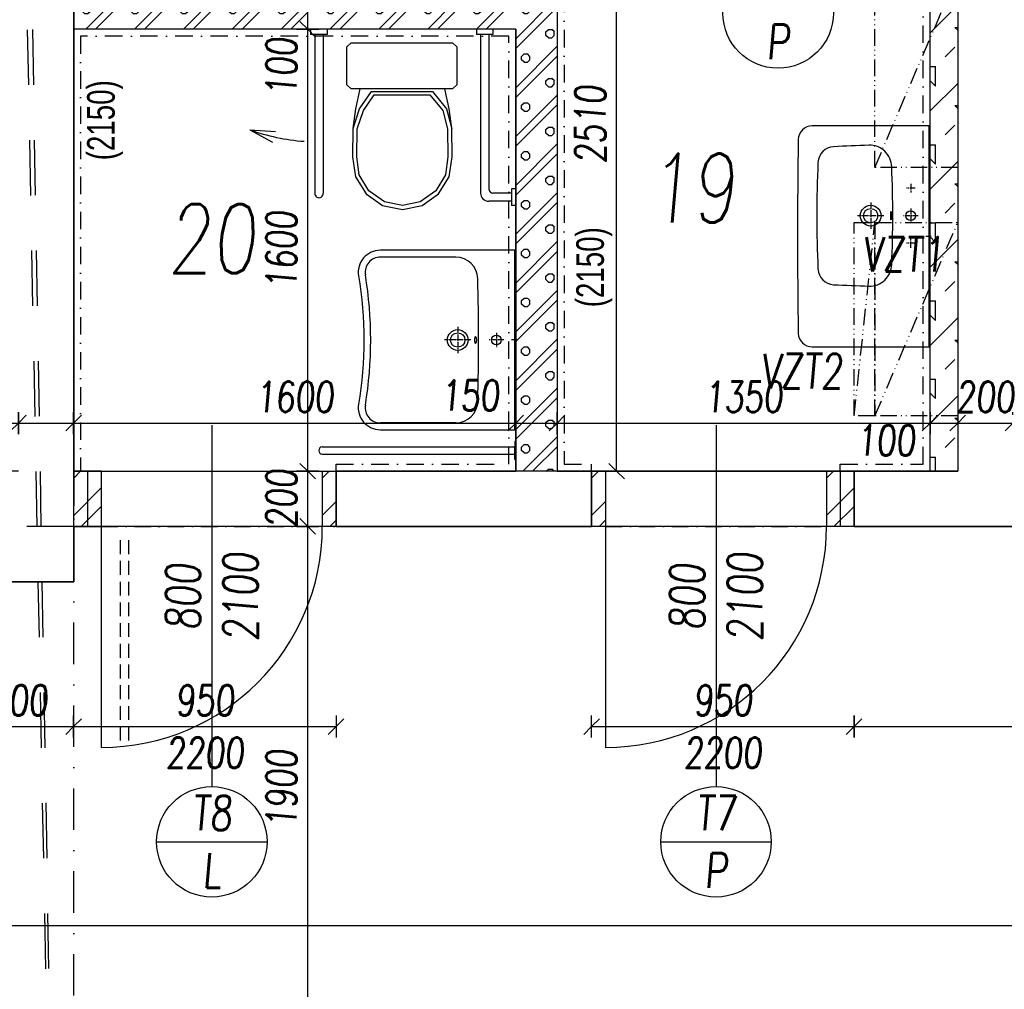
# Model space of a CAD drawing. Header units: millimetres. Extents: x 247761 to 294611, y 172579 to 236863.
# Tile 173 of 256: x 256715 to 260279, y 179980 to 183490. Entities that reach past the tile are written whole.
import ezdxf

# ---------------------------------------------------------------- set-up
doc = ezdxf.new("R2010")
doc.units = ezdxf.units.MM
for name, pattern in [('ACAD_ISO12W100', [22, 12, -3, 0.5, -3, 0.5, -3]), ('AM_DIN_G_W050', [13.75, 9.75, -1.5, 1, -1.5]), ('CK_Čerchovaná 50', [6, 3, -1.5, 0, -1.5]), ('DASHED', [0.75, 0.5, -0.25]), ('ČERCHOVANÁ', [25.4, 12.7, -6.35, 0, -6.35]), ('ČÁRKOVANÁ01-01', [2, 1, -1])]:
    doc.linetypes.add(name, pattern=pattern)
doc.layers.add('DVERE', color=7, linetype='Continuous', true_color=0xf00000)
doc.layers.add('PROSTUPY_POPIS', color=7, linetype='ACAD_ISO12W100', true_color=0x00ff74)
for name, color, linetype in [('KOTY', 7, 'Continuous'), ('KOTY 50', 7, 'Continuous'), ('KOTY-DVERE', 8, 'Continuous'), ('NOVA', 240, 'Continuous'), ('NOVÁ TENKÁ', 240, 'Continuous'), ('OBKLAD', 240, 'ČERCHOVANÁ'), ('OSY', 7, 'Continuous'), ('POPIS2', 2, 'Continuous'), ('PROSTUPY', 7, 'ACAD_ISO12W100'), ('SRAFA_NOVA', 10, 'Continuous'), ('TENKA', 4, 'Continuous'), ('TLUSTA', 2, 'Continuous'), ('ZARIZOVAKY', 8, 'Continuous'), ('ŠRAFA', 253, 'Continuous'), ('ŽB', 3, 'Continuous')]:
    doc.layers.add(name, color=color, linetype=linetype)
for name, color, linetype, plot in [('PLOCHY K PRONÁJMU', 200, 'Continuous', False), ('PLOCHY_MISTNOSTI', 180, 'Continuous', False), ('POMOCNA_ZU', 200, 'Continuous', False)]:
    doc.layers.add(name, color=color, linetype=linetype, plot=plot)
doc.styles.add('CS-ROMANS', font='romans.shx', dxfattribs={"width": 0.75, "oblique": 5})
doc.styles.get("Standard").update_dxf_attribs({"font": 'arial.ttf'})
doc.dimstyles.new('A_KÓTA_50', dxfattribs={"dimtxt": 110, "dimasz": 2, "dimexe": 100, "dimexo": 1500, "dimgap": 40, "dimtad": 1, "dimrnd": 1, "dimdsep": 46, "dimtxsty": 'CS-ROMANS', "dimblk": 'KOT_CARA20', "dimcen": 45, "dimse1": 1, "dimse2": 1, "dimclrd": 256, "dimclre": 256, "dimclrt": 256, "dimadec": 0, "dimazin": 0, "dimtfac": 1, "dimtix": 1, "dimtmove": 2, "dimatfit": 3, "dimldrblk": 'OBLIQUE', "dimfxl": 0, "dimtolj": 1, "dimarcsym": 0})

# ---------------------------------------------------------------- blocks, each defined once
blk = doc.blocks.new('A$C651C2564')
at = {"layer": 'PROSTUPY', "ltscale": 5}
for points in [[(2900, -8100), (2900, -7400), (3200, -7400), (3200, -8100)], [(2825, -9000), (2825, -8300), (2900, -8300), (2900, -9000)], [(2900, -9000), (2900, -8300), (3200, -8300), (3200, -9000)]]:
    blk.add_lwpolyline(points, close=True, dxfattribs=at)
for points in [[(2900, -8100), (3200, -7400)], [(2825, -9000), (2900, -8300)], [(2900, -9000), (3200, -8300)]]:
    blk.add_lwpolyline(points, dxfattribs=at)
at = {"layer": 'PROSTUPY_POPIS', "char_height": 125, "attachment_point": 6, "style": 'CS-ROMANS'}
for s, insert in [('\\A1;VZT1', (3152.5, -8415.1)), ('\\A1;VZT2', (2784.1, -8838.1))]:
    blk.add_mtext(s, dxfattribs=dict(at, insert=insert))
blk = doc.blocks.new('232580d')
at = {"color": 4, "linetype": 'AM_DIN_G_W050', "ltscale": 2}
for p, q in [((0, 4.3), (0, -16.5)), ((-190.8, -70), (-159.2, -70)), ((-175, -54.2), (-175, -85.8)), ((-101.3, -70), (-48.6, -70)), ((-75, -43.7), (-75, -96.3)), ((40.8, -70), (9.2, -70)), ((25, -54.2), (25, -85.8)), ((-75, -167.3), (-75, -262.7)), ((-122.7, -215), (-27.3, -215))]:
    blk.add_line(p, q, dxfattribs=at)
blk.add_line((400, -3.2), (-400, -3.2))
blk.add_lwpolyline([(400, -3.2), (396, 0), (-396, 0), (-400, -3.2), (-400, -426.9, 0.409065), (-350.9, -476.9, 0.008803), (351.1, -476.9, 0.407938), (400, -426.9)], format="xyb", close=True)
for centre, radius in [((-75, -70), 17.5), ((-75, -215), 37.5), ((-75, -215), 26)]:
    blk.add_circle(centre, radius)
for centre, radius, start, end in [((-250, -218.9), 80, 91.2976, 182.0452), ((-82.1, -3801.4), 3666.4, 89.8884, 92.6532), ((-67.9, -3801.4), 3666.4, 87.3468, 90.1116), ((100.1, -218.9), 80, 357.9548, 88.7024), ((30178.6, 980.5), 30532.3, 182.25679, 182.49601), ((-30328.6, 980.5), 30532.3, 357.50399, 357.74321), ((-264.8, -345.9), 60, 183.112, 267.0658), ((114.8, -345.9), 60, 272.9342, 356.888), ((-92.5, 3211.6), 3621.6, 267.2245, 270.2742), ((-57.5, 3211.6), 3621.6, 269.7258, 272.7755)]:
    blk.add_arc(centre, radius, start, end)
blk.add_ellipse((-75, -141.1), major_axis=(-15, 0), ratio=0.099268)
blk = doc.blocks.new('ZÁCHOD INVALIDNÍ 1')
for p, q in [((-742.2, 0), (-742.2, -19.1)), ((-682.2, 0), (-682.2, -19.1)), ((-142.2, 0), (-142.2, -19.1)), ((-82.2, 0), (-82.2, -19.1)), ((-682.2, -19.1), (-742.2, -19.1)), ((-727.2, -19.1), (-727.2, -592.9)), ((-697.2, -19.1), (-697.2, -592.9)), ((-82.2, -19.1), (-142.2, -19.1)), ((-127.2, -19.1), (-127.2, -592.9)), ((-97.2, -19.1), (-97.2, -577.9)), ((-610.9, -64.3), (-595.9, -49.3)), ((-610.9, -201.3), (-610.9, -64.3)), ((-595.9, -49.3), (-228.4, -49.3)), ((-228.4, -49.3), (-213.4, -64.3)), ((-213.4, -64.3), (-213.4, -201.3)), ((-595.9, -216.3), (-610.9, -201.3)), ((-213.4, -201.3), (-228.4, -216.3)), ((-228.4, -216.3), (-595.9, -216.3)), ((-563.7, -216.3), (-579.6, -287.7)), ((-564.9, -287.7), (-521.6, -225.9)), ((-551.4, -294.5), (-511.8, -237.3)), ((-521.6, -225.9), (-301.4, -225.9)), ((-511.8, -237.3), (-311.2, -237.3)), ((-311.2, -237.3), (-264.3, -294.5)), ((-301.4, -225.9), (-250.8, -287.7)), ((-241, -287.7), (-256.9, -216.3)), ((-579.6, -287.7), (-589, -359.7)), ((-587.8, -359.7), (-564.9, -287.7)), ((-574.1, -360.6), (-551.4, -294.5)), ((-264.3, -294.5), (-246.5, -360.6)), ((-250.8, -287.7), (-231.5, -359.7)), ((-231.5, -359.7), (-241, -287.7)), ((-962.1, -364.1), (-880, -408.6)), ((-962.1, -364.1), (-869, -370.5)), ((-589, -359.7), (-590.3, -462.4)), ((-575.3, -462.2), (-574.1, -360.6)), ((-246.5, -360.6), (-245.3, -462.2)), ((-230.3, -462.4), (-231.5, -359.7)), ((-590.3, -462.4), (-579.6, -534.4)), ((-566.1, -527.6), (-575.3, -462.2)), ((-245.3, -462.2), (-254.5, -527.6)), ((-241, -534.4), (-230.3, -462.4)), ((-579.6, -534.4), (-541.3, -596.3)), ((-531.4, -584.8), (-566.1, -527.6)), ((-254.5, -527.6), (-289.2, -584.8)), ((-279.3, -596.3), (-241, -534.4)), ((-541.3, -596.3), (-481.6, -638)), ((-475, -624.5), (-531.4, -584.8)), ((-289.2, -584.8), (-345.6, -624.5)), ((-339, -638), (-279.3, -596.3)), ((-15, -592.9), (-82.2, -592.9)), ((0, -577.9), (-15, -577.9)), ((-15, -577.9), (-15, -637.9)), ((-481.6, -638), (-410.3, -652.7)), ((-410.3, -637.7), (-475, -624.5)), ((-345.6, -624.5), (-410.3, -637.7)), ((-410.3, -652.7), (-339, -638)), ((-15, -622.9), (-97.2, -622.9)), ((0, -637.9), (-15, -637.9))]:
    blk.add_line(p, q)
for centre, radius, start, end in [((-712.2, 330.9), 738.6, 250.2216, 265.8458), ((-712.2, -595), 15.1, 171.9571, 8.0429), ((-97.2, -592.9), 30, 180, 270), ((-82.2, -577.9), 15, 180, 270)]:
    blk.add_arc(centre, radius, start, end)
blk = doc.blocks.new('232965d')
at = {"color": 4, "linetype": 'AM_DIN_G_W050', "ltscale": 2}
for p, q in [((0, 4.3), (0, -16.5)), ((-26.3, -70), (26.3, -70)), ((0, -43.6), (0, -96.3)), ((0, -162.3), (0, -257.7)), ((-47.7, -210), (47.7, -210))]:
    blk.add_line(p, q, dxfattribs=at)
for p, q in [((325, -3.2), (-325, -3.2)), ((-300, -242.8), (-300, -490)), ((300, -242.8), (300, -490))]:
    blk.add_line(p, q)
blk.add_lwpolyline([(325, -3.2), (321, 0), (-321, 0), (-325, -3.2), (-325, -490, 0.461767), (-232.3, -569, -0.081879), (232.3, -569, 0.461767), (325, -490)], format="xyb", close=True)
for points in [[(-300, -217.4), (-300, -242.8)], [(300, -217.4), (300, -242.8)]]:
    blk.add_lwpolyline(points)
for centre, radius in [((0, -70), 17.5), ((0, -210), 37.5), ((0, -210), 26)]:
    blk.add_circle(centre, radius)
for centre, radius, start, end in [((-220, -217.4), 80, 91.4219, 180), ((0, -9144.2), 9009.5, 88.58826, 91.4143), ((220, -217.4), 80, 0, 88.5781), ((-245, -490), 55, 180, 279.5566), ((245, -490), 55, 260.4434, 0), ((0, -1977.9), 1453, 80.6576, 99.3424)]:
    blk.add_arc(centre, radius, start, end)
blk.add_ellipse((0, -145.3), major_axis=(-12.5, 0), ratio=0.221769)
blk = doc.blocks.new('IMOBILNÍ 2')
at = {"layer": 'ZARIZOVAKY'}
for p, q in [((-2.9, -1492), (-2.9, -1512)), ((0.1, -1492), (-2.9, -1492)), ((0.1, -1512), (0.1, -1492)), ((-699.9, -1512), (-2.9, -1512)), ((-2.9, -1558), (-2.9, -1512)), ((0.1, -1512), (0.1, -1538)), ((-699.9, -1538), (-2.9, -1538)), ((0.1, -1558), (-2.9, -1558)), ((0.1, -1538), (0.1, -1558))]:
    blk.add_line(p, q, dxfattribs=at)
blk.add_arc((-699.9, -1525), 13, 90, 270, dxfattribs=at)
blk.add_blockref('ZÁCHOD INVALIDNÍ 1', (0, 0), dxfattribs=at)
at = {"layer": 'ZARIZOVAKY', "rotation": 270}
blk.add_blockref('232965d', (0.2, -1125), dxfattribs=at)
blk = doc.blocks.new('KOT_CARA20')
for p, q in [((0, 20), (0, -20)), ((0, 0), (-14.1, -14.1)), ((0, 0), (14.1, 14.1))]:
    blk.add_line(p, q)
blk = doc.blocks.new('*D112')
at = {"layer": 'Defpoints', "color": 0, "ltscale": 5, "transparency": 16777216}
for p in [(271148, 180211), (254873, 180139.1), (271148, 180085.5)]:
    blk.add_point(p, dxfattribs=at)
at = {"layer": 'KOTY 50', "lineweight": -2, "ltscale": 5, "transparency": 16777216}
blk.add_line((254875, 180211), (271146, 180211), dxfattribs=at)
at = {"layer": 'KOTY 50', "lineweight": -2, "ltscale": 5, "transparency": 16777216, "xscale": 2, "yscale": 2, "zscale": 2, "rotation": 180}
blk.add_blockref('KOT_CARA20', (254873, 180211), dxfattribs=at)
at = {"layer": 'KOTY 50', "lineweight": -2, "ltscale": 5, "transparency": 16777216, "xscale": 2, "yscale": 2, "zscale": 2}
blk.add_blockref('KOT_CARA20', (271148, 180211), dxfattribs=at)
at = {"layer": 'KOTY 50', "ltscale": 5, "transparency": 16777216, "insert": (263010.5, 180306), "char_height": 110, "attachment_point": 5, "style": 'CS-ROMANS'}
blk.add_mtext('\\A1;16275', dxfattribs=at)
blk = doc.blocks.new('_OBLIQUE')
at = {"color": 0, "linetype": 'ByBlock', "ltscale": 15}
blk.add_line((-0.5, -0.5), (0.5, 0.5), dxfattribs=at)
blk = doc.blocks.new('*D119')
at = {"layer": 'Defpoints', "color": 0, "ltscale": 5, "transparency": 16777216}
for p in [(256510.5, 181455.3), (256910.5, 181455.3), (256910.5, 180930.9)]:
    blk.add_point(p, dxfattribs=at)
at = {"layer": 'KOTY 50', "lineweight": -2, "ltscale": 5, "transparency": 16777216}
blk.add_line((256512.5, 180930.9), (256908.5, 180930.9), dxfattribs=at)
at = {"layer": 'KOTY 50', "lineweight": -2, "ltscale": 5, "transparency": 16777216, "xscale": 2, "yscale": 2, "zscale": 2, "rotation": 180}
blk.add_blockref('KOT_CARA20', (256510.5, 180930.9), dxfattribs=at)
at = {"layer": 'KOTY 50', "lineweight": -2, "ltscale": 5, "transparency": 16777216, "xscale": 2, "yscale": 2, "zscale": 2}
blk.add_blockref('KOT_CARA20', (256910.5, 180930.9), dxfattribs=at)
at = {"layer": 'KOTY 50', "ltscale": 5, "transparency": 16777216, "insert": (256710.5, 181025.9), "char_height": 110, "attachment_point": 5, "style": 'CS-ROMANS'}
blk.add_mtext('\\A1;400', dxfattribs=at)
blk = doc.blocks.new('*D120')
at = {"layer": 'Defpoints', "color": 0, "ltscale": 5, "transparency": 16777216}
for p in [(257860.5, 181655.3), (256910.5, 181455.3), (257860.5, 180930.9)]:
    blk.add_point(p, dxfattribs=at)
at = {"layer": 'KOTY 50', "lineweight": -2, "ltscale": 5, "transparency": 16777216}
blk.add_line((256912.5, 180930.9), (257858.5, 180930.9), dxfattribs=at)
at = {"layer": 'KOTY 50', "lineweight": -2, "ltscale": 5, "transparency": 16777216, "xscale": 2, "yscale": 2, "zscale": 2, "rotation": 180}
blk.add_blockref('KOT_CARA20', (256910.5, 180930.9), dxfattribs=at)
at = {"layer": 'KOTY 50', "lineweight": -2, "ltscale": 5, "transparency": 16777216, "xscale": 2, "yscale": 2, "zscale": 2}
blk.add_blockref('KOT_CARA20', (257860.5, 180930.9), dxfattribs=at)
at = {"layer": 'KOTY 50', "ltscale": 5, "transparency": 16777216, "char_height": 110, "attachment_point": 5, "style": 'CS-ROMANS'}
for s, insert in [('\\A1;950', (257385.5, 181025.9)), ('\\A1;2200', (257385.5, 180835.9))]:
    blk.add_mtext(s, dxfattribs=dict(at, insert=insert))
blk = doc.blocks.new('*D121')
at = {"layer": 'Defpoints', "color": 0, "ltscale": 5, "transparency": 16777216}
for p in [(258785.5, 181655.3), (259735.5, 181655.3), (259735.5, 180930.9)]:
    blk.add_point(p, dxfattribs=at)
at = {"layer": 'KOTY 50', "lineweight": -2, "ltscale": 5, "transparency": 16777216}
blk.add_line((258787.5, 180930.9), (259733.5, 180930.9), dxfattribs=at)
at = {"layer": 'KOTY 50', "lineweight": -2, "ltscale": 5, "transparency": 16777216, "xscale": 2, "yscale": 2, "zscale": 2, "rotation": 180}
blk.add_blockref('KOT_CARA20', (258785.5, 180930.9), dxfattribs=at)
at = {"layer": 'KOTY 50', "lineweight": -2, "ltscale": 5, "transparency": 16777216, "xscale": 2, "yscale": 2, "zscale": 2}
blk.add_blockref('KOT_CARA20', (259735.5, 180930.9), dxfattribs=at)
at = {"layer": 'KOTY 50', "ltscale": 5, "transparency": 16777216, "char_height": 110, "attachment_point": 5, "style": 'CS-ROMANS'}
for s, insert in [('\\A1;950', (259260.5, 181025.9)), ('\\A1;2200', (259260.5, 180835.9))]:
    blk.add_mtext(s, dxfattribs=dict(at, insert=insert))
blk = doc.blocks.new('*D122')
at = {"layer": 'Defpoints', "color": 0, "ltscale": 5, "transparency": 16777216}
for p in [(259735.5, 181655.3), (262810.5, 181455.3), (262810.5, 180930.9)]:
    blk.add_point(p, dxfattribs=at)
at = {"layer": 'KOTY 50', "lineweight": -2, "ltscale": 5, "transparency": 16777216}
blk.add_line((259737.5, 180930.9), (262808.5, 180930.9), dxfattribs=at)
at = {"layer": 'KOTY 50', "lineweight": -2, "ltscale": 5, "transparency": 16777216, "xscale": 2, "yscale": 2, "zscale": 2, "rotation": 180}
blk.add_blockref('KOT_CARA20', (259735.5, 180930.9), dxfattribs=at)
at = {"layer": 'KOTY 50', "lineweight": -2, "ltscale": 5, "transparency": 16777216, "xscale": 2, "yscale": 2, "zscale": 2}
blk.add_blockref('KOT_CARA20', (262810.5, 180930.9), dxfattribs=at)
at = {"layer": 'KOTY 50', "ltscale": 5, "transparency": 16777216, "insert": (261273, 181025.9), "char_height": 110, "attachment_point": 5, "style": 'CS-ROMANS'}
blk.add_mtext('\\A1;3075', dxfattribs=at)
blk = doc.blocks.new('*D133')
at = {"layer": 'Defpoints', "color": 0, "ltscale": 5, "transparency": 16777216}
for p in [(256710.5, 182291.7), (256710.5, 182029.5), (254873, 181617.8)]:
    blk.add_point(p, dxfattribs=at)
at = {"layer": 'KOTY 50', "lineweight": -2, "ltscale": 5, "transparency": 16777216}
blk.add_line((254875, 182029.5), (256708.5, 182029.5), dxfattribs=at)
at = {"layer": 'KOTY 50', "lineweight": -2, "ltscale": 5, "transparency": 16777216, "xscale": 2, "yscale": 2, "zscale": 2, "rotation": 180}
blk.add_blockref('KOT_CARA20', (254873, 182029.5), dxfattribs=at)
at = {"layer": 'KOTY 50', "lineweight": -2, "ltscale": 5, "transparency": 16777216, "xscale": 2, "yscale": 2, "zscale": 2}
blk.add_blockref('KOT_CARA20', (256710.5, 182029.5), dxfattribs=at)
at = {"layer": 'KOTY 50', "ltscale": 5, "transparency": 16777216, "insert": (256289.7, 182124.5), "char_height": 110, "attachment_point": 5, "style": 'CS-ROMANS'}
blk.add_mtext('\\A1;1838', dxfattribs=at)
blk = doc.blocks.new('*D134')
at = {"layer": 'Defpoints', "color": 0, "ltscale": 5, "transparency": 16777216}
for p in [(256910.5, 182336.8), (256710.5, 182291.7), (256910.5, 182029.5)]:
    blk.add_point(p, dxfattribs=at)
at = {"layer": 'KOTY 50', "lineweight": -2, "ltscale": 5, "transparency": 16777216}
blk.add_line((256712.5, 182029.5), (256908.5, 182029.5), dxfattribs=at)
at = {"layer": 'KOTY 50', "lineweight": -2, "ltscale": 5, "transparency": 16777216, "xscale": 2, "yscale": 2, "zscale": 2, "rotation": 180}
blk.add_blockref('KOT_CARA20', (256710.5, 182029.5), dxfattribs=at)
at = {"layer": 'KOTY 50', "lineweight": -2, "ltscale": 5, "transparency": 16777216, "xscale": 2, "yscale": 2, "zscale": 2}
blk.add_blockref('KOT_CARA20', (256910.5, 182029.5), dxfattribs=at)
at = {"layer": 'KOTY 50', "ltscale": 5, "transparency": 16777216, "insert": (256542.7, 181945.6), "char_height": 110, "attachment_point": 5, "style": 'CS-ROMANS'}
blk.add_mtext('\\A1;200', dxfattribs=at)
blk = doc.blocks.new('*D135')
at = {"layer": 'Defpoints', "color": 0, "ltscale": 5, "transparency": 16777216}
for p in [(258510.5, 182503.7), (256910.5, 182336.8), (258510.5, 182029.5)]:
    blk.add_point(p, dxfattribs=at)
at = {"layer": 'KOTY 50', "lineweight": -2, "ltscale": 5, "transparency": 16777216}
blk.add_line((256912.5, 182029.5), (258508.5, 182029.5), dxfattribs=at)
at = {"layer": 'KOTY 50', "lineweight": -2, "ltscale": 5, "transparency": 16777216, "xscale": 2, "yscale": 2, "zscale": 2, "rotation": 180}
blk.add_blockref('KOT_CARA20', (256910.5, 182029.5), dxfattribs=at)
at = {"layer": 'KOTY 50', "lineweight": -2, "ltscale": 5, "transparency": 16777216, "xscale": 2, "yscale": 2, "zscale": 2}
blk.add_blockref('KOT_CARA20', (258510.5, 182029.5), dxfattribs=at)
at = {"layer": 'KOTY 50', "ltscale": 5, "transparency": 16777216, "insert": (257710.5, 182124.5), "char_height": 110, "attachment_point": 5, "style": 'CS-ROMANS'}
blk.add_mtext('\\A1;1600', dxfattribs=at)
blk = doc.blocks.new('*D31')
at = {"layer": 'Defpoints', "color": 0, "ltscale": 5, "transparency": 16777216}
for p in [(258660.5, 182525.4), (258510.5, 182503.7), (258660.5, 182029.5)]:
    blk.add_point(p, dxfattribs=at)
at = {"layer": 'KOTY 50', "lineweight": -2, "ltscale": 5, "transparency": 16777216}
blk.add_line((258512.5, 182029.5), (258658.5, 182029.5), dxfattribs=at)
at = {"layer": 'KOTY 50', "lineweight": -2, "ltscale": 5, "transparency": 16777216, "xscale": 2, "yscale": 2, "zscale": 2, "rotation": 180}
blk.add_blockref('KOT_CARA20', (258510.5, 182029.5), dxfattribs=at)
at = {"layer": 'KOTY 50', "lineweight": -2, "ltscale": 5, "transparency": 16777216, "xscale": 2, "yscale": 2, "zscale": 2}
blk.add_blockref('KOT_CARA20', (258660.5, 182029.5), dxfattribs=at)
at = {"layer": 'KOTY 50', "ltscale": 5, "transparency": 16777216, "insert": (258345.3, 182129.5), "char_height": 110, "attachment_point": 5, "style": 'CS-ROMANS'}
blk.add_mtext('\\A1;150', dxfattribs=at)
blk = doc.blocks.new('*D136')
at = {"layer": 'Defpoints', "color": 0, "ltscale": 5, "transparency": 16777216}
for p in [(258660.5, 182525.4), (260010.5, 182494.9), (260010.5, 182029.5)]:
    blk.add_point(p, dxfattribs=at)
at = {"layer": 'KOTY 50', "lineweight": -2, "ltscale": 5, "transparency": 16777216}
blk.add_line((258662.5, 182029.5), (260008.5, 182029.5), dxfattribs=at)
at = {"layer": 'KOTY 50', "lineweight": -2, "ltscale": 5, "transparency": 16777216, "xscale": 2, "yscale": 2, "zscale": 2, "rotation": 180}
blk.add_blockref('KOT_CARA20', (258660.5, 182029.5), dxfattribs=at)
at = {"layer": 'KOTY 50', "lineweight": -2, "ltscale": 5, "transparency": 16777216, "xscale": 2, "yscale": 2, "zscale": 2}
blk.add_blockref('KOT_CARA20', (260010.5, 182029.5), dxfattribs=at)
at = {"layer": 'KOTY 50', "ltscale": 5, "transparency": 16777216, "insert": (259335.5, 182124.5), "char_height": 110, "attachment_point": 5, "style": 'CS-ROMANS'}
blk.add_mtext('\\A1;1350', dxfattribs=at)
blk = doc.blocks.new('*D137')
at = {"layer": 'Defpoints', "color": 0, "ltscale": 5, "transparency": 16777216}
for p in [(260010.5, 182494.9), (260110.5, 182452.2), (260110.5, 182029.5)]:
    blk.add_point(p, dxfattribs=at)
at = {"layer": 'KOTY 50', "lineweight": -2, "ltscale": 5, "transparency": 16777216}
blk.add_line((260012.5, 182029.5), (260108.5, 182029.5), dxfattribs=at)
at = {"layer": 'KOTY 50', "lineweight": -2, "ltscale": 5, "transparency": 16777216, "xscale": 2, "yscale": 2, "zscale": 2, "rotation": 180}
blk.add_blockref('KOT_CARA20', (260010.5, 182029.5), dxfattribs=at)
at = {"layer": 'KOTY 50', "lineweight": -2, "ltscale": 5, "transparency": 16777216, "xscale": 2, "yscale": 2, "zscale": 2}
blk.add_blockref('KOT_CARA20', (260110.5, 182029.5), dxfattribs=at)
at = {"layer": 'KOTY 50', "ltscale": 5, "transparency": 16777216, "insert": (259850.4, 181967.3), "char_height": 110, "attachment_point": 5, "style": 'CS-ROMANS'}
blk.add_mtext('\\A1;100', dxfattribs=at)
blk = doc.blocks.new('*D138')
at = {"layer": 'Defpoints', "color": 0, "ltscale": 5, "transparency": 16777216}
for p in [(260110.5, 182452.2), (260310.5, 182299.4), (260310.5, 182029.5)]:
    blk.add_point(p, dxfattribs=at)
at = {"layer": 'KOTY 50', "lineweight": -2, "ltscale": 5, "transparency": 16777216}
for p, q in [((260108.5, 182029.5), (260106.5, 182029.5)), ((260110.5, 182029.5), (260310.5, 182029.5)), ((260312.5, 182029.5), (260314.5, 182029.5))]:
    blk.add_line(p, q, dxfattribs=at)
at = {"layer": 'KOTY 50', "lineweight": -2, "ltscale": 5, "transparency": 16777216, "xscale": 2, "yscale": 2, "zscale": 2}
blk.add_blockref('KOT_CARA20', (260110.5, 182029.5), dxfattribs=at)
at = {"layer": 'KOTY 50', "lineweight": -2, "ltscale": 5, "transparency": 16777216, "xscale": 2, "yscale": 2, "zscale": 2, "rotation": 180}
blk.add_blockref('KOT_CARA20', (260310.5, 182029.5), dxfattribs=at)
at = {"layer": 'KOTY 50', "ltscale": 5, "transparency": 16777216, "insert": (260210.5, 182124.5), "char_height": 110, "attachment_point": 5, "style": 'CS-ROMANS'}
blk.add_mtext('\\A1;200', dxfattribs=at)
blk = doc.blocks.new('*D316')
at = {"layer": 'Defpoints', "color": 0, "ltscale": 5, "transparency": 16777216}
for p in [(257757.6, 181655.3), (258010.5, 181655.3), (257757.4, 179755.3)]:
    blk.add_point(p, dxfattribs=at)
at = {"layer": 'KOTY 50', "lineweight": -2, "ltscale": 5, "transparency": 16777216}
blk.add_line((257757.6, 179757.3), (257757.6, 181653.3), dxfattribs=at)
at = {"layer": 'KOTY 50', "lineweight": -2, "ltscale": 5, "transparency": 16777216, "xscale": 2, "yscale": 2, "zscale": 2}
for p, rotation in [((257757.6, 181655.3), 90), ((257757.6, 179755.3), 270)]:
    blk.add_blockref('KOT_CARA20', p, dxfattribs=dict(at, rotation=rotation))
at = {"layer": 'KOTY 50', "ltscale": 5, "transparency": 16777216, "insert": (257662.6, 180705.3), "char_height": 110, "attachment_point": 5, "rotation": 90, "style": 'CS-ROMANS'}
blk.add_mtext('\\A1;1900', dxfattribs=at)
blk = doc.blocks.new('*D317')
at = {"layer": 'Defpoints', "color": 0, "ltscale": 5, "transparency": 16777216}
for p in [(257757.6, 181855.3), (258267.1, 181855.3), (258010.5, 181655.3)]:
    blk.add_point(p, dxfattribs=at)
at = {"layer": 'KOTY 50', "lineweight": -2, "ltscale": 5, "transparency": 16777216}
for p, q in [((257757.6, 181857.3), (257757.6, 181859.3)), ((257757.6, 181655.3), (257757.6, 181855.3)), ((257757.6, 181653.3), (257757.6, 181651.3))]:
    blk.add_line(p, q, dxfattribs=at)
at = {"layer": 'KOTY 50', "lineweight": -2, "ltscale": 5, "transparency": 16777216, "xscale": 2, "yscale": 2, "zscale": 2}
for p, rotation in [((257757.6, 181855.3), 270), ((257757.6, 181655.3), 90)]:
    blk.add_blockref('KOT_CARA20', p, dxfattribs=dict(at, rotation=rotation))
at = {"layer": 'KOTY 50', "ltscale": 5, "transparency": 16777216, "insert": (257662.6, 181755.3), "char_height": 110, "attachment_point": 5, "rotation": 90, "style": 'CS-ROMANS'}
blk.add_mtext('\\A1;200', dxfattribs=at)
blk = doc.blocks.new('*D318')
at = {"layer": 'Defpoints', "color": 0, "ltscale": 5, "transparency": 16777216}
for p in [(257757.6, 183455.3), (257864.6, 183455.3), (258267.1, 181855.3)]:
    blk.add_point(p, dxfattribs=at)
at = {"layer": 'KOTY 50', "lineweight": -2, "ltscale": 5, "transparency": 16777216}
blk.add_line((257757.6, 181857.3), (257757.6, 183453.3), dxfattribs=at)
at = {"layer": 'KOTY 50', "lineweight": -2, "ltscale": 5, "transparency": 16777216, "xscale": 2, "yscale": 2, "zscale": 2}
for p, rotation in [((257757.6, 183455.3), 90), ((257757.6, 181855.3), 270)]:
    blk.add_blockref('KOT_CARA20', p, dxfattribs=dict(at, rotation=rotation))
at = {"layer": 'KOTY 50', "ltscale": 5, "transparency": 16777216, "insert": (257662.6, 182655.3), "char_height": 110, "attachment_point": 5, "rotation": 90, "style": 'CS-ROMANS'}
blk.add_mtext('\\A1;1600', dxfattribs=at)
blk = doc.blocks.new('*D319')
at = {"layer": 'Defpoints', "color": 0, "ltscale": 5, "transparency": 16777216}
for p in [(257757.6, 183555.3), (257847.3, 183555.3), (257864.6, 183455.3)]:
    blk.add_point(p, dxfattribs=at)
at = {"layer": 'KOTY 50', "lineweight": -2, "ltscale": 5, "transparency": 16777216}
blk.add_line((257757.6, 183457.3), (257757.6, 183553.3), dxfattribs=at)
at = {"layer": 'KOTY 50', "lineweight": -2, "ltscale": 5, "transparency": 16777216, "xscale": 2, "yscale": 2, "zscale": 2}
for p, rotation in [((257757.6, 183555.3), 90), ((257757.6, 183455.3), 270)]:
    blk.add_blockref('KOT_CARA20', p, dxfattribs=dict(at, rotation=rotation))
at = {"layer": 'KOTY 50', "ltscale": 5, "transparency": 16777216, "insert": (257662.6, 183318.6), "char_height": 110, "attachment_point": 5, "rotation": 90, "style": 'CS-ROMANS'}
blk.add_mtext('\\A1;100', dxfattribs=at)
blk = doc.blocks.new('*D331')
at = {"layer": 'Defpoints', "color": 0, "ltscale": 5, "transparency": 16777216}
for p in [(258875.7, 184365.3), (258973, 184365.3), (258745.5, 181855.3)]:
    blk.add_point(p, dxfattribs=at)
at = {"layer": 'KOTY 50', "lineweight": -2, "ltscale": 5, "transparency": 16777216}
blk.add_line((258875.7, 181857.3), (258875.7, 184363.3), dxfattribs=at)
at = {"layer": 'KOTY 50', "lineweight": -2, "ltscale": 5, "transparency": 16777216, "xscale": 2, "yscale": 2, "zscale": 2}
for p, rotation in [((258875.7, 184365.3), 90), ((258875.7, 181855.3), 270)]:
    blk.add_blockref('KOT_CARA20', p, dxfattribs=dict(at, rotation=rotation))
at = {"layer": 'KOTY 50', "ltscale": 5, "transparency": 16777216, "insert": (258780.7, 183110.3), "char_height": 110, "attachment_point": 5, "rotation": 90, "style": 'CS-ROMANS'}
blk.add_mtext('\\A1;2510', dxfattribs=at)

msp = doc.modelspace()

# ---------------------------------------------------------------- hatches: boundary and pattern name
at = {"layer": 'SRAFA_NOVA', "ltscale": 300}
h = msp.add_hatch(dxfattribs=at)
h.set_pattern_fill('ANSI32', color=256, scale=15)
h.set_pattern_definition([(45, (115250.31, -48723.76), (-101.02788, 101.02788), []), (45, (115317.66, -48723.76), (-101.02788, 101.02788), [])])
h.paths.add_polyline_path([(258785.517, 181855.259), (258835.517, 181855.259), (258835.517, 181655.259), (258785.517, 181655.259)])
at = {"layer": 'ŠRAFA'}
h = msp.add_hatch(dxfattribs=at)
h.set_pattern_fill('PERLITBETON', color=256, scale=50)
h.set_pattern_definition([(45, (132503.07, 46035.27), (-141.42136, 141.42136), []), (45, (132644.5, 46035.27), (-141.42136, 141.42136), [50, -150]), (135, (132750.56, 46070.63), (-141.42136, -141.42136), [100, -100]), (0, (132679.85, 46141.34), (141.42136, 141.42136), [70.71068, -212.13203]), (90, (132750.56, 46070.63), (-141.42136, 141.42136), [70.71068, -212.13203])])
h.paths.add_polyline_path([(257960.517, 185740.259), (256910.517, 185740.259), (256910.517, 185590.259), (257960.517, 185590.259)])
h.paths.add_polyline_path([(258235.517, 185665.259), (258735.517, 185665.259), (258735.517, 185540.259), (259135.517, 185540.259), (259135.517, 185665.259), (259635.517, 185665.259), (259635.517, 185540.259), (259910.517, 185540.259), (259910.517, 184440.259), (260110.517, 184440.259), (260110.517, 185740.259), (258035.517, 185740.259), (258035.517, 185540.259), (258235.517, 185540.259)])
h.paths.add_polyline_path([(258735.517, 185665.259), (258235.517, 185665.259), (258235.517, 185540.259), (258735.517, 185540.259)], flags=17)
h.paths.add_polyline_path([(259635.517, 185665.259), (259135.517, 185665.259), (259135.517, 185540.259), (259635.517, 185540.259)], flags=17)
h.paths.add_polyline_path([(260110.517, 184365.259), (260010.517, 184365.259), (260010.517, 181855.259), (260110.517, 181855.259)])
h.paths.add_polyline_path([(259897.411, 185266.408), (260097.411, 185266.408), (260114.455, 185419.973), (259914.455, 185419.973)])
h.paths.add_polyline_path([(260096.464, 184350.933), (260096.417, 184363.462), (260010.517, 184371.55), (260010.565, 184359.021)])
h.paths.add_polyline_path([(259811.935, 182360.497), (260276.22, 182360.497)])
at = {"layer": 'ŠRAFA', "ltscale": 300}
h = msp.add_hatch(dxfattribs=at)
h.set_pattern_fill('ZDIVO-LEHCENE', color=256, scale=25)
h.set_pattern_definition([(45, (209867.38, 46035.27), (-88.38835, 88.38835), []), (45, (209902.73, 46035.27), (-88.38835, 88.38835), []), (0, (210015.4, 46068.395), (88.38835, 88.38835), [12.5, -164.2767]), (45, (210027.9, 46068.4), (-88.38835, 88.38835), [12.5, -112.5]), (90, (210036.74, 46077.23), (-88.38835, 88.38835), [12.5, -164.2767]), (135, (210036.74, 46089.73), (-88.38835, -88.38835), [12.5, -112.5]), (0, (210015.4, 46098.57), (88.38835, 88.38835), [12.5, -164.2767]), (45, (210006.57, 46089.73), (-88.38835, 88.38835), [12.5, -112.5]), (90, (210006.565, 46077.23), (-88.38835, 88.38835), [12.5, -164.2767]), (135, (210015.4, 46068.4), (-88.38835, -88.38835), [12.5, -112.5])])
h.paths.add_polyline_path([(258660.517, 183555.258), (256910.517, 183555.259), (256910.517, 183455.259), (258510.517, 183455.259), (258510.517, 181855.259), (258660.517, 181855.259)])
at = {"layer": 'ŠRAFA'}
h = msp.add_hatch(dxfattribs=at)
h.set_pattern_fill('ANSI32', color=256, scale=50)
h.set_pattern_definition([(45, (113375.31, -48723.76), (-101.02788, 101.02788), []), (45, (113442.66, -48723.76), (-101.02788, 101.02788), [])])
h.paths.add_polyline_path([(256910.517, 181855.259), (257010.517, 181855.259), (257010.517, 181655.259), (256910.517, 181655.259)])
h = msp.add_hatch(dxfattribs=at)
h.set_pattern_fill('ANSI32', color=256, scale=50)
h.set_pattern_definition([(45, (114275.31, -48723.76), (-101.02788, 101.02788), []), (45, (114342.66, -48723.76), (-101.02788, 101.02788), [])])
h.paths.add_polyline_path([(257810.517, 181855.259), (257860.517, 181855.259), (257860.517, 181655.259), (257810.517, 181655.259)])
h = msp.add_hatch(dxfattribs=at)
h.set_pattern_fill('ANSI32', color=256, scale=50)
h.set_pattern_definition([(45, (116100.31, -48723.76), (-101.02788, 101.02788), []), (45, (116167.66, -48723.76), (-101.02788, 101.02788), [])])
h.paths.add_polyline_path([(259635.517, 181855.259), (259735.517, 181855.259), (259735.517, 181655.259), (259635.517, 181655.259)])

# ---------------------------------------------------------------- linework, layer by layer
at = {"layer": 'DVERE'}
for points in [[(257010.517, 181655.259), (257010.517, 180855.259, 0.41421356), (257810.517, 181655.259)], [(258835.517, 181655.259), (258835.517, 180855.259, 0.41421356), (259635.517, 181655.259)]]:
    msp.add_lwpolyline(points, format="xyb", dxfattribs=at)
at = {"layer": 'KOTY', "linetype": 'ČÁRKOVANÁ01-01', "ltscale": 200}
for q in [(256460.517, 198055.259), (256510.517, 198055.259)]:
    msp.add_line((256910.517, 174855.259), q, dxfattribs=at)
at = {"layer": 'KOTY-DVERE'}
for p, q in [((257410.517, 182021.972), (257410.517, 180713.75)), ((259235.689, 182021.972), (259235.689, 180713.75)), ((257210.517, 180513.75), (257610.517, 180513.75)), ((259035.689, 180513.75), (259435.689, 180513.75))]:
    msp.add_line(p, q, dxfattribs=at)
for centre in [(259460.519, 183513.921), (257410.517, 180513.75), (259235.689, 180513.75)]:
    msp.add_circle(centre, 200, dxfattribs=at)
at = {"layer": 'NOVA'}
for p, q in [((260010.517, 181855.259), (260010.517, 184365.259)), ((258660.517, 183555.259), (258660.517, 181855.259)), ((258510.517, 183455.259), (256910.517, 183455.259)), ((258510.517, 183455.259), (258510.517, 181855.259)), ((257010.517, 181855.259), (257010.517, 181655.259)), ((257810.517, 181855.259), (257810.517, 181655.259)), ((258835.517, 181855.259), (258835.517, 181655.259)), ((259635.517, 181855.259), (259635.517, 181655.259))]:
    msp.add_line(p, q, dxfattribs=at)
for points in [[(257010.517, 181855.259), (256910.517, 181855.259)], [(257810.517, 181855.259), (257860.517, 181855.259)], [(258835.517, 181855.259), (258785.517, 181855.259)], [(259635.517, 181855.259), (259735.517, 181855.259)], [(256910.517, 181655.259), (257010.517, 181655.259)], [(257860.517, 181655.259), (257810.517, 181655.259)], [(258835.517, 181655.259), (258785.517, 181655.259)], [(259735.517, 181655.259), (259635.517, 181655.259)]]:
    msp.add_lwpolyline(points, dxfattribs=at)
at = {"layer": 'NOVÁ TENKÁ', "linetype": 'CK_Čerchovaná 50', "ltscale": 20}
for p, q in [((257010.517, 181855.259), (257810.517, 181855.259)), ((258835.689, 181855.259), (259635.689, 181855.259)), ((257010.517, 181655.259), (257810.517, 181655.259)), ((258835.689, 181655.259), (259635.689, 181655.259))]:
    msp.add_line(p, q, dxfattribs=at)
at = {"layer": 'OBKLAD', "ltscale": 5}
for p, q in [((256935.517, 181880.259), (256935.517, 181855.259)), ((257860.517, 181855.259), (257860.517, 181880.259)), ((258785.517, 181855.259), (258785.517, 181880.259)), ((259685.517, 181855.259), (259685.517, 181880.259))]:
    msp.add_line(p, q, dxfattribs=at)
for points in [[(259685.517, 181880.259), (259985.517, 181880.259), (259985.517, 184340.259), (259860.519, 184340.259)], [(258060.517, 183580.259), (258685.517, 183580.259), (258685.517, 181880.259), (258785.517, 181880.259)], [(257860.517, 181880.259), (258485.517, 181880.259), (258485.517, 183430.259), (256935.517, 183430.259), (256935.517, 181880.259)]]:
    msp.add_lwpolyline(points, dxfattribs=at)
at = {"layer": 'OSY', "linetype": 'ČERCHOVANÁ', "ltscale": 25}
msp.add_line((276747.073, 181655.259), (249108.101, 181655.259), dxfattribs=at)
at = {"layer": 'PLOCHY K PRONÁJMU', "ltscale": 5}
msp.add_lwpolyline([(256510.517, 181455.259), (256910.517, 181455.259), (256910.517, 185740.259), (260110.517, 185740.259), (260110.517, 181855.259), (259735.517, 181855.259), (258785.517, 181855.259), (257860.517, 181855.259), (257860.517, 181655.259), (258785.517, 181655.259), (258785.517, 181855.259), (259735.517, 181855.259), (259735.517, 181655.259), (262810.517, 181655.259), (262810.517, 181455.259), (263210.517, 181455.259), (263210.517, 181655.259), (269110.517, 181655.259)], dxfattribs=at)
at = {"layer": 'PLOCHY_MISTNOSTI', "ltscale": 5}
for points in [[(258660.517, 181855.259), (260010.517, 181855.259), (260010.517, 184365.259), (258035.517, 184365.259), (258035.517, 183555.259), (258660.517, 183555.259), (258660.517, 181855.259)], [(256910.517, 181855.259), (258510.517, 181855.259), (258510.517, 183455.259), (256910.517, 183455.259)], [(254873.017, 179755.259), (271148.017, 179755.259), (271148.017, 181617.759), (269510.517, 181617.759), (269510.517, 181455.259), (269110.517, 181455.259), (269110.517, 181655.259), (263210.517, 181655.259), (263210.517, 181455.259), (262810.517, 181455.259), (262810.517, 181655.259), (256910.517, 181655.259), (256910.517, 181455.259), (256510.517, 181455.259), (256510.517, 181617.759), (254873.017, 181617.759), (254873.017, 179755.259)]]:
    msp.add_lwpolyline(points, close=True, dxfattribs=at)
at = {"layer": 'TENKA', "linetype": 'CK_Čerchovaná 50', "ltscale": 50}
msp.add_line((256910.517, 174855.259), (256910.517, 198055.259), dxfattribs=at)
at = {"layer": 'TENKA'}
for p, q in [((256960.517, 181855.259), (256960.517, 181655.259)), ((259685.517, 181855.259), (259685.517, 181655.259))]:
    msp.add_line(p, q, dxfattribs=at)
at = {"layer": 'TENKA', "linetype": 'DASHED', "ltscale": 100}
for p, q in [((257080.517, 180880.259), (257080.517, 181630.259)), ((257110.517, 180880.259), (257110.517, 181630.259))]:
    msp.add_line(p, q, dxfattribs=at)
at = {"layer": 'TLUSTA'}
for p in [(256910.517, 181655.259), (256510.517, 181455.259)]:
    msp.add_line(p, (256910.517, 181455.259), dxfattribs=at)
msp.add_lwpolyline([(258785.517, 181855.259), (258785.517, 181655.259)], dxfattribs=at)
at = {"layer": 'ŽB'}
for p, q in [((256910.517, 185740.259), (256910.517, 181730.259)), ((260110.517, 185740.259), (260110.517, 181855.259)), ((259735.517, 181855.259), (260110.517, 181855.259)), ((257860.517, 181655.259), (258785.517, 181655.259)), ((259735.517, 181655.259), (262810.517, 181655.259))]:
    msp.add_line(p, q, dxfattribs=at)
for points in [[(256710.517, 181855.259), (256510.517, 181855.259), (256510.517, 181455.259), (256910.517, 181455.259), (256910.517, 181730.259)], [(257860.517, 181655.259), (257860.517, 181855.259)], [(258785.517, 181855.259), (257860.517, 181855.259)], [(258785.517, 181655.259), (258785.517, 181855.259)], [(259735.517, 181655.259), (259735.517, 181855.259)]]:
    msp.add_lwpolyline(points, dxfattribs=at)

# ---------------------------------------------------------------- block references
at = {"layer": 'POMOCNA_ZU'}
msp.add_blockref('A$C651C2564', (256910.517, 191055.259), dxfattribs=at)
at = {"layer": 'ZARIZOVAKY', "rotation": 270}
msp.add_blockref('232580d', (260010.517, 182705.259), dxfattribs=at)
at = {"layer": 'ŽB'}
msp.add_blockref('IMOBILNÍ 2', (258510.517, 183455.259), dxfattribs=at)

# ---------------------------------------------------------------- texts
at = {"layer": 'KOTY-DVERE', "char_height": 125, "attachment_point": 5, "style": 'CS-ROMANS'}
for s, insert in [('T4\\PP', (259460.519, 183513.921)), ('T8\\PL', (257410.517, 180513.75)), ('T7\\PP', (259235.689, 180513.75))]:
    msp.add_mtext_dynamic_manual_height_columns(s, width=125, gutter_width=12.5, heights=[0], dxfattribs=dict(at, insert=insert))
at = {"layer": 'KOTY-DVERE', "char_height": 125, "attachment_point": 5, "rotation": 90, "style": 'CS-ROMANS'}
for insert in [(257410.517, 181400.091), (259235.689, 181400.091)]:
    msp.add_mtext('\\A1;800\\P2100', dxfattribs=dict(at, insert=insert))
at = {"layer": 'OBKLAD', "color": 10, "ltscale": 15, "char_height": 100, "attachment_point": 1, "rotation": 90}
for insert in [(256959.165, 182980.836), (258729.823, 182448.732)]:
    msp.add_mtext_dynamic_manual_height_columns('{\\Fcs_romns|c0;\\W0.75;(2150)}', width=295.05305, gutter_width=12.5, heights=[0], dxfattribs=dict(at, insert=insert))
at = {"layer": 'POPIS2', "ltscale": 15, "style": 'CS-ROMANS', "oblique": 5, "width": 0.75}
for s, p in [('19', (258988.535, 182755.228)), ('20', (257250.264, 182571.89))]:
    msp.add_text(s, height=250, dxfattribs=at).set_placement(p)

# ---------------------------------------------------------------- dimensions: what is measured, and where the dimension line sits
at = {"layer": 'KOTY 50', "ltscale": 5}
for base, p1, p2, picture, middle in [((258875.689, 184365.259), (258745.548, 181855.259), (258973.019, 184365.259), '*D331', (258780.689, 183110.259)), ((257757.607, 183455.259), (258267.072, 181855.259), (257864.587, 183455.259), '*D318', (257662.607, 182655.259)), ((257757.607, 181855.259), (258010.517, 181655.259), (258267.072, 181855.259), '*D317', (257662.607, 181755.259)), ((257757.607, 181655.259), (257757.393, 179755.259), (258010.517, 181655.259), '*D316', (257662.607, 180705.259))]:
    dim = msp.add_linear_dim(base=base, p1=p1, p2=p2, angle=90, dimstyle='A_KÓTA_50', dxfattribs=at)
    dim.commit()
    dim.dimension.update_dxf_attribs({"geometry": picture, "text_midpoint": middle})
dim = msp.add_linear_dim(base=(257757.607, 183555.259), p1=(257864.587, 183455.259), p2=(257847.314, 183555.259), angle=90, dimstyle='A_KÓTA_50', dxfattribs=at)
dim.commit()
dim.dimension.update_dxf_attribs({"geometry": '*D319', "text_midpoint": (257662.607, 183318.598), "dimtype": 128})
for base, p1, p2, picture, middle in [((258660.517, 182029.511), (258510.517, 182503.679), (258660.517, 182525.45), '*D31', (258345.347, 182129.459)), ((260110.517, 182029.511), (260010.517, 182494.884), (260110.517, 182452.244), '*D137', (259850.395, 181967.28)), ((256910.517, 182029.511), (256710.517, 182291.689), (256910.517, 182336.836), '*D134', (256542.727, 181945.582)), ((256710.517, 182029.511), (254873.017, 181617.759), (256710.517, 182291.689), '*D133', (256289.706, 182124.511))]:
    dim = msp.add_linear_dim(base=base, p1=p1, p2=p2, dimstyle='A_KÓTA_50', dxfattribs=at)
    dim.commit()
    dim.dimension.update_dxf_attribs({"geometry": picture, "text_midpoint": middle, "dimtype": 128})
for base, p1, p2, picture, middle in [((260010.517, 182029.511), (258660.517, 182525.45), (260010.517, 182494.884), '*D136', (259335.517, 182124.511)), ((258510.517, 182029.511), (256910.517, 182336.836), (258510.517, 182503.679), '*D135', (257710.517, 182124.511)), ((260310.517, 182029.511), (260110.517, 182452.244), (260310.517, 182299.364), '*D138', (260210.517, 182124.511)), ((262810.517, 180930.895), (259735.517, 181655.259), (262810.517, 181455.259), '*D122', (261273.017, 181025.895)), ((256910.517, 180930.895), (256510.517, 181455.259), (256910.517, 181455.259), '*D119', (256710.517, 181025.895)), ((271148.017, 180210.998), (254873.017, 180139.136), (271148.017, 180085.502), '*D112', (263010.517, 180305.998))]:
    dim = msp.add_linear_dim(base=base, p1=p1, p2=p2, dimstyle='A_KÓTA_50', dxfattribs=at)
    dim.commit()
    dim.dimension.update_dxf_attribs({"geometry": picture, "text_midpoint": middle})
for base, p1, p2, picture, middle in [((257860.517, 180930.895), (256910.517, 181455.259), (257860.517, 181655.259), '*D120', (257385.517, 180930.895)), ((259735.517, 180930.895), (258785.517, 181655.259), (259735.517, 181655.259), '*D121', (259260.517, 180930.895))]:
    dim = msp.add_linear_dim(base=base, p1=p1, p2=p2, text='<>\\X2200', dimstyle='A_KÓTA_50', dxfattribs=at)
    dim.commit()
    dim.dimension.update_dxf_attribs({"geometry": picture, "text_midpoint": middle})

doc.saveas('drawing.dxf')
